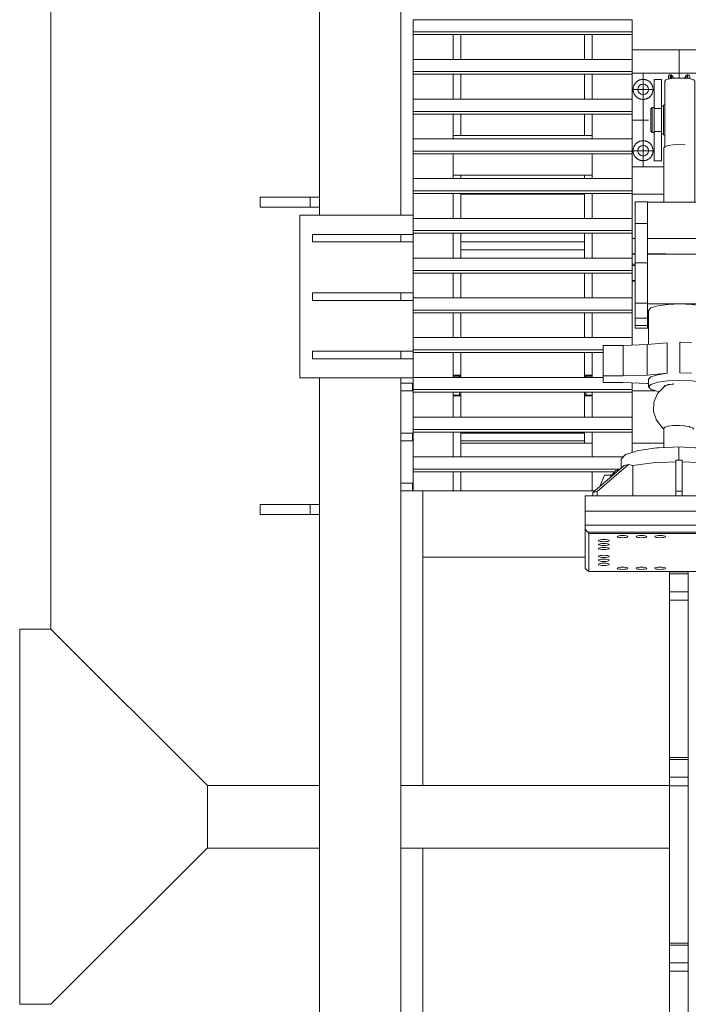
# Model space of a CAD drawing. Header units: millimetres. Extents: x 53056 to 116131, y -669674 to -625124.
# Tile 81 of 256: x 60411 to 61479, y -643320 to -641746. Entities that reach past the tile are written whole.
import ezdxf

# ---------------------------------------------------------------- set-up
doc = ezdxf.new("R2010")
doc.units = ezdxf.units.MM
doc.header["$MEASUREMENT"] = 0
for name, pattern in [('DGN Style 1', [536.199087, 0.892178, -535.306909]), ('DGN Style 2', [892.178182, 535.306909, -356.871273]), ('DGN Style 4', [1428.377269, 713.742545, -356.871273, 0.892178, -356.871273])]:
    doc.linetypes.add(name, pattern=pattern)
for name, color, linetype, lineweight in [('Side Cradle Stbd', 7, 'Continuous', 0), ('Side Cradle Tower', 7, 'Continuous', 0), ('Side Cradle Tower Rail Frame', 7, 'Continuous', 0)]:
    doc.layers.add(name, color=color, linetype=linetype, lineweight=lineweight)

# ---------------------------------------------------------------- blocks, each defined once
blk = doc.blocks.new('*U55')
at = {"layer": 'Side Cradle Stbd', "color": 7, "linetype": 'Continuous', "lineweight": 0}
for p, q in [((-24133.2, 4679.1), (-24133.2, 6043.7)), ((-24183.2, 4679.1), (-24133.2, 4679.1)), ((-24183.2, 4393.4), (-24183.2, 4679.1)), ((-24133.2, 4679.1), (-23883.2, 4429.1)), ((-23883.2, 4393.4), (-23883.2, 4429.1)), ((-23883.2, 4428.8), (-23704.1, 4428.8)), ((-23539.1, 4428.8), (-23144.5, 4428.8)), ((-24183.2, 4079.1), (-24183.2, 4393.4)), ((-23883.2, 4329.1), (-23883.2, 4393.4)), ((-24133.2, 4079.1), (-23883.2, 4329.1)), ((-23704.1, 4328.8), (-23883.5, 4328.8)), ((-23144.5, 4328.8), (-23539.1, 4328.8)), ((-24183.2, 4079.1), (-24133.2, 4079.1))]:
    blk.add_line(p, q, dxfattribs=at)
at = {"layer": 'Side Cradle Tower', "color": 7, "linetype": 'Continuous', "lineweight": 0}
for p, q in [((-23554.1, 5653.2), (-23204.5, 5653.2)), ((-23554.1, 5629.5), (-23554.1, 5633.7)), ((-23554.1, 5633.7), (-23204.5, 5633.7)), ((-23554.1, 5629.5), (-23554.1, 5589.7)), ((-23554.1, 5629.5), (-23204.5, 5629.5)), ((-23490.6, 5589.7), (-23490.6, 5629.5)), ((-23478, 5589.7), (-23478, 5629.5)), ((-23280.5, 5629.5), (-23280.5, 5589.7)), ((-23268, 5589.7), (-23268, 5629.5)), ((-23204.5, 5629.5), (-23204.5, 5633.7)), ((-23204.5, 5604.8), (-23204.5, 5629.5)), ((-23204.5, 5625.3), (-23204.5, 5625.3)), ((-23204.5, 5589.7), (-23204.5, 5604.8)), ((-23204.5, 5604.8), (-23054.5, 5604.8)), ((-23554.1, 5589.7), (-23204.5, 5589.7)), ((-23490.6, 5600.3), (-23490.6, 5600.3)), ((-23268, 5600.3), (-23268, 5600.3)), ((-23554.1, 5565.9), (-23554.1, 5570.2)), ((-23554.1, 5570.2), (-23204.5, 5570.2)), ((-23554.1, 5565.9), (-23554.1, 5526.2)), ((-23554.1, 5565.9), (-23204.5, 5565.9)), ((-23490.6, 5526.2), (-23490.6, 5565.9)), ((-23478, 5526.2), (-23478, 5565.9)), ((-23280.5, 5565.9), (-23280.5, 5526.2)), ((-23268, 5526.2), (-23268, 5565.9)), ((-23204.5, 5565.9), (-23204.5, 5570.2)), ((-23204.5, 5553.2), (-23204.5, 5565.9)), ((-23204.3, 5417.8), (-23204.3, 5567.8)), ((-23204.3, 5567.8), (-23054.6, 5567.8)), ((-23169.3, 5557.8), (-23157.3, 5557.8)), ((-23143.3, 5559.8), (-23143.3, 5565.3)), ((-23142.7, 5559.8), (-23142.7, 5565.3)), ((-23140.6, 5559.2), (-23140.6, 5564.1)), ((-23118, 5559.5), (-23118, 5564.1)), ((-23115.8, 5559.8), (-23115.8, 5565.3)), ((-23115.2, 5559.8), (-23115.2, 5565.3)), ((-23490.6, 5554.5), (-23490.6, 5554.5)), ((-23268, 5554.5), (-23268, 5554.5)), ((-23204.5, 5526.2), (-23204.5, 5553.2)), ((-23554.1, 5526.2), (-23204.5, 5526.2)), ((-23280.6, 5540.1), (-23280.5, 5540.1)), ((-23280.6, 5536.6), (-23280.6, 5540.1)), ((-23280.6, 5528.1), (-23280.6, 5536.6)), ((-23280.5, 5536.3), (-23280.6, 5536.6)), ((-23280.5, 5528.1), (-23280.6, 5528.1)), ((-23186.8, 5533.3), (-23190, 5534)), ((-23169.3, 5511.2), (-23157.3, 5511.2)), ((-23554.1, 5502.4), (-23554.1, 5506.6)), ((-23554.1, 5506.6), (-23204.5, 5506.6)), ((-23554.1, 5502.4), (-23554.1, 5462.6)), ((-23554.1, 5502.4), (-23204.5, 5502.4)), ((-23490.6, 5462.6), (-23490.6, 5502.4)), ((-23478, 5468.3), (-23478, 5502.4)), ((-23280.5, 5502.4), (-23280.5, 5468.3)), ((-23268, 5462.6), (-23268, 5502.4)), ((-23204.5, 5502.4), (-23204.5, 5506.6)), ((-23204.5, 5462.6), (-23204.5, 5502.4)), ((-23174.3, 5499.7), (-23174.3, 5505.5)), ((-23154.3, 5484.4), (-23154.3, 5492.8)), ((-23554.1, 5462.6), (-23204.5, 5462.6)), ((-23268, 5468.3), (-23490.6, 5468.3)), ((-23169.3, 5474.4), (-23169.3, 5477)), ((-23169.3, 5474.4), (-23157.3, 5474.4)), ((-23154.3, 5470.8), (-23154.3, 5470.8)), ((-23153.5, 5361.3), (-23153.5, 5448.5)), ((-23119.6, 5453.1), (-23119.6, 5453.1)), ((-23554.1, 5438.8), (-23554.1, 5443.1)), ((-23554.1, 5443.1), (-23204.5, 5443.1)), ((-23554.1, 5438.8), (-23554.1, 5399.1)), ((-23554.1, 5438.8), (-23204.5, 5438.8)), ((-23490.6, 5399.1), (-23490.6, 5438.8)), ((-23268, 5399.1), (-23268, 5438.8)), ((-23204.5, 5438.8), (-23204.5, 5443.1)), ((-23204.5, 5404.9), (-23204.5, 5438.8)), ((-23178.9, 5440.6), (-23178.3, 5443.8)), ((-23204.3, 5417.8), (-23204.5, 5417.8)), ((-23153.5, 5417.8), (-23204.3, 5417.8)), ((-23169.3, 5427.8), (-23157.3, 5427.8)), ((-23268, 5404.8), (-23490.6, 5404.8)), ((-23478, 5399.1), (-23478, 5404.8)), ((-23280.5, 5404.8), (-23280.5, 5399.1)), ((-23204.5, 5399.1), (-23204.5, 5404.9)), ((-23554.1, 5399.1), (-23204.5, 5399.1)), ((-23554.1, 5375.3), (-23554.1, 5379.5)), ((-23554.1, 5379.5), (-23204.5, 5379.5)), ((-23554.1, 5375.3), (-23554.1, 5335.5)), ((-23554.1, 5375.3), (-23204.5, 5375.3)), ((-23490.6, 5335.5), (-23490.6, 5375.3)), ((-23478, 5374.1), (-23478, 5375.3)), ((-23478, 5374.1), (-23280.5, 5374.1)), ((-23478, 5335.5), (-23478, 5374.1)), ((-23478, 5374.1), (-23478, 5374.1)), ((-23280.5, 5375.3), (-23280.5, 5374.1)), ((-23280.5, 5374.1), (-23280.5, 5335.5)), ((-23268, 5335.5), (-23268, 5375.3)), ((-23204.5, 5375.3), (-23204.5, 5379.5)), ((-23204.5, 5374.1), (-23204.5, 5375.3)), ((-23204.5, 5375.3), (-23204.5, 5335.5)), ((-23204.5, 5374.1), (-23153.5, 5374.1)), ((-23204.5, 5335.5), (-23204.5, 5374.1)), ((-23199.5, 5362.3), (-23179.5, 5362.3)), ((-23079.5, 5361.3), (-23179.5, 5361.3)), ((-23554.1, 5340.6), (-23735.3, 5340.6)), ((-23490.6, 5340.3), (-23490.6, 5340.3)), ((-23268, 5340.3), (-23268, 5340.3)), ((-23554.1, 5335.5), (-23204.5, 5335.5)), ((-23199.5, 5327.2), (-23179.5, 5327.2)), ((-23715.3, 5298), (-23715.3, 5310)), ((-23574.1, 5298), (-23574.1, 5310)), ((-23554.1, 5311.7), (-23554.1, 5316)), ((-23554.1, 5316), (-23204.5, 5316)), ((-23554.1, 5311.7), (-23554.1, 5272)), ((-23554.1, 5311.7), (-23204.5, 5311.7)), ((-23490.6, 5272), (-23490.6, 5311.7)), ((-23478, 5298), (-23478, 5311.7)), ((-23280.5, 5311.7), (-23280.5, 5298)), ((-23268, 5272), (-23268, 5311.7)), ((-23204.5, 5311.7), (-23204.5, 5316)), ((-23204.5, 5303.2), (-23204.5, 5311.7)), ((-23490.6, 5299.4), (-23490.6, 5299.4)), ((-23280.5, 5298), (-23478, 5298)), ((-23478, 5272), (-23478, 5298)), ((-23280.5, 5298), (-23280.5, 5272)), ((-23268, 5299.4), (-23268, 5299.4)), ((-23204.5, 5303.2), (-23199.5, 5303.2)), ((-23179.5, 5303.2), (-23079.5, 5303.2)), ((-23199.5, 5279), (-23204.5, 5279.1)), ((-23204.5, 5279.1), (-23199.5, 5279)), ((-23204.5, 5272), (-23204.5, 5278.2)), ((-23199.5, 5278.2), (-23204.5, 5278.2)), ((-23079.5, 5278.5), (-23179.5, 5279)), ((-23179.5, 5279), (-23150.2, 5278.8)), ((-23079.5, 5278.2), (-23179.5, 5278.2)), ((-23554.1, 5272), (-23204.5, 5272)), ((-23199.5, 5262.6), (-23204.5, 5262.6)), ((-23204.5, 5260.4), (-23199.5, 5260.4)), ((-23199.5, 5264.3), (-23179.5, 5264.3)), ((-23554.1, 5248.2), (-23554.1, 5252.4)), ((-23554.1, 5252.4), (-23204.5, 5252.4)), ((-23554.1, 5248.2), (-23554.1, 5208.4)), ((-23554.1, 5248.2), (-23204.5, 5248.2)), ((-23490.6, 5208.4), (-23490.6, 5248.2)), ((-23478, 5208.4), (-23478, 5248.2)), ((-23280.5, 5248.2), (-23280.5, 5208.4)), ((-23268, 5208.4), (-23268, 5248.2)), ((-23204.5, 5248.2), (-23204.5, 5252.4)), ((-23199.5, 5236.2), (-23204.5, 5236.3)), ((-23204.5, 5236.3), (-23199.5, 5236.2)), ((-23204.5, 5208.4), (-23204.5, 5235.4)), ((-23199.5, 5235.4), (-23204.5, 5235.4)), ((-23715.3, 5204.5), (-23715.3, 5216.5)), ((-23574.1, 5204.5), (-23574.1, 5216.5)), ((-23554.1, 5208.4), (-23204.5, 5208.4)), ((-23199.5, 5200.1), (-23179.5, 5200.1)), ((-23079.5, 5199.1), (-23128.1, 5199.1)), ((-23554.1, 5184.7), (-23554.1, 5188.9)), ((-23554.1, 5188.9), (-23204.5, 5188.9)), ((-23554.1, 5184.7), (-23554.1, 5144.9)), ((-23554.1, 5184.7), (-23204.5, 5184.7)), ((-23490.6, 5144.9), (-23490.6, 5184.7)), ((-23478, 5144.9), (-23478, 5184.7)), ((-23280.5, 5184.7), (-23280.5, 5144.9)), ((-23268, 5144.9), (-23268, 5184.7)), ((-23204.5, 5184.7), (-23204.5, 5188.9)), ((-23204.5, 5144.9), (-23204.5, 5184.7)), ((-23199.5, 5176.1), (-23179.5, 5176.1)), ((-23199.5, 5164.6), (-23179.5, 5164.6)), ((-23179.5, 5160.3), (-23199.5, 5160.3)), ((-23554.1, 5144.9), (-23204.5, 5144.9)), ((-23250.6, 5132.5), (-23250.6, 5083.6)), ((-23218.5, 5132.5), (-23250.6, 5132.5)), ((-23180.5, 5134), (-23218.5, 5132.5)), ((-23218.5, 5132.5), (-23218.5, 5083.6)), ((-23148.1, 5136.8), (-23180.5, 5134)), ((-23180.5, 5134), (-23180.5, 5085.1)), ((-23148.1, 5136.8), (-23148.1, 5136.8)), ((-23148.1, 5136.8), (-23148.1, 5087.9)), ((-23128.1, 5137.6), (-23109.1, 5136.9)), ((-23128.1, 5088.7), (-23128.1, 5137.6)), ((-23127.1, 5137.6), (-23128.1, 5137.6)), ((-23715.3, 5111.1), (-23715.3, 5123.1)), ((-23574.1, 5111.1), (-23574.1, 5123.1)), ((-23554.1, 5121.1), (-23554.1, 5125.3)), ((-23554.1, 5125.3), (-23250.6, 5125.3)), ((-23554.1, 5121.1), (-23554.1, 5081.3)), ((-23554.1, 5121.1), (-23250.6, 5121.1)), ((-23490.6, 5081.3), (-23490.6, 5121.1)), ((-23478, 5084.7), (-23478, 5121.1)), ((-23280.6, 5081.3), (-23280.6, 5121.1)), ((-23280.5, 5121.1), (-23280.5, 5084.7)), ((-23268, 5081.3), (-23268, 5121.1)), ((-23490.6, 5084.7), (-23478, 5084.7)), ((-23478, 5084), (-23478, 5084.7)), ((-23280.5, 5084.7), (-23268, 5084.7)), ((-23280.5, 5084.7), (-23280.5, 5084)), ((-23218.5, 5083.6), (-23180.5, 5085.1)), ((-23180.5, 5085.1), (-23148.1, 5087.9)), ((-23109.1, 5087.9), (-23128.1, 5088.7)), ((-23109, 5087.9), (-23128.1, 5088.7)), ((-23554.1, 5080.6), (-23735.3, 5080.6)), ((-23555.2, 5072.1), (-23555.2, 5060.1)), ((-23554.1, 5081.3), (-23250.6, 5081.3)), ((-23490.6, 5083.3), (-23480.2, 5083.4)), ((-23480.2, 5083.4), (-23480.2, 5081.3)), ((-23478.8, 5083.6), (-23478.7, 5083.6)), ((-23478, 5084), (-23478, 5081.3)), ((-23280.5, 5081.3), (-23280.5, 5084)), ((-23280.5, 5084), (-23280.5, 5083.9)), ((-23278.3, 5081.3), (-23278.3, 5083.4)), ((-23278.3, 5083.4), (-23268, 5083.3)), ((-23250.6, 5073.3), (-23250.6, 5083.6)), ((-23250.6, 5083.6), (-23218.5, 5083.6)), ((-23250.6, 5073.3), (-23218.5, 5073.3)), ((-23218.5, 5073.3), (-23180.5, 5071.7)), ((-23204.5, 5061.8), (-23204.5, 5072.7)), ((-23180.5, 5071.7), (-23178.1, 5071.5)), ((-23554.1, 5057.6), (-23554.1, 5061.8)), ((-23554.1, 5061.8), (-23204.5, 5061.8)), ((-23554.1, 5057.6), (-23554.1, 5017.8)), ((-23554.1, 5057.6), (-23204.5, 5057.6)), ((-23490.6, 5017.8), (-23490.6, 5057.6)), ((-23490.6, 5053.2), (-23480.2, 5053)), ((-23480.2, 5057.6), (-23480.2, 5053)), ((-23478, 5057.6), (-23478, 5052.5)), ((-23280.5, 5052.5), (-23280.5, 5057.6)), ((-23278.8, 5053), (-23278.3, 5053)), ((-23278.3, 5053), (-23278.3, 5057.6)), ((-23278.3, 5053), (-23268, 5053.2)), ((-23268, 5017.8), (-23268, 5057.6)), ((-23204.5, 5057.6), (-23204.5, 5061.8)), ((-23167.3, 5060.1), (-23204.5, 5060.1)), ((-23204.5, 5057.6), (-23204.5, 5051.8)), ((-23153.5, 5065.9), (-23153.5, 5066.3)), ((-23478, 5051.8), (-23490.6, 5051.8)), ((-23478, 5052.6), (-23478, 5052.5)), ((-23478, 5052.5), (-23478, 5051.8)), ((-23478, 5051.8), (-23478, 5017.8)), ((-23280.5, 5051.8), (-23280.5, 5052.5)), ((-23280.5, 5051.8), (-23280.5, 5017.8)), ((-23268, 5051.8), (-23280.5, 5051.8)), ((-23204.5, 5051.8), (-23204.5, 5017.8)), ((-23204.5, 5051.8), (-23204.5, 5051.8)), ((-23490.6, 5025.4), (-23490.6, 5025.4)), ((-23268, 5025.4), (-23268, 5025.4)), ((-23554.1, 5017.8), (-23204.5, 5017.8)), ((-23555.2, 4992.1), (-23555.2, 4980.1)), ((-23554.1, 4994), (-23554.1, 4998.3)), ((-23554.1, 4998.3), (-23204.5, 4998.3)), ((-23554.1, 4994), (-23554.1, 4954.3)), ((-23554.1, 4994), (-23204.5, 4994)), ((-23490.6, 4954.3), (-23490.6, 4994)), ((-23478, 4994), (-23478, 4992.1)), ((-23478, 4992.1), (-23280.6, 4992.1)), ((-23478, 4980.1), (-23478, 4992.1)), ((-23280.6, 4992.1), (-23280.6, 4980.1)), ((-23280.5, 4992.1), (-23280.6, 4992.1)), ((-23280.5, 4994), (-23280.5, 4976.2)), ((-23268, 4954.3), (-23268, 4994)), ((-23204.5, 4994), (-23204.5, 4998.3)), ((-23204.5, 4994), (-23204.5, 4976.2)), ((-23153.5, 4969.1), (-23153.5, 5000)), ((-23280.6, 4980.1), (-23478, 4980.1)), ((-23478, 4980.1), (-23478, 4954.3)), ((-23280.5, 4976.2), (-23478, 4976.2)), ((-23280.6, 4980.1), (-23280.5, 4980.1)), ((-23268, 4976.2), (-23280.5, 4976.2)), ((-23280.5, 4976.2), (-23280.5, 4976.2)), ((-23280.5, 4976.2), (-23280.5, 4976.2)), ((-23204.5, 4976.2), (-23204.5, 4976.2)), ((-23153.5, 4976.2), (-23204.5, 4976.2)), ((-23129.5, 4948.8), (-23129.5, 4970.1)), ((-23129.5, 4970.1), (-23129.5, 4948.8)), ((-23554.1, 4954.3), (-23218.6, 4954.3)), ((-23134.6, 4948.8), (-23124.6, 4948.8)), ((-23554.1, 4930.5), (-23554.1, 4934.7)), ((-23554.1, 4934.7), (-23224.1, 4934.7)), ((-23554.1, 4930.5), (-23554.1, 4900.1)), ((-23554.1, 4930.5), (-23232.1, 4930.5)), ((-23490.6, 4900.1), (-23490.6, 4930.5)), ((-23478, 4930.5), (-23478, 4900.1)), ((-23268, 4900.1), (-23268, 4930.5)), ((-23217.2, 4940.7), (-23210.2, 4942.2)), ((-23555.2, 4912.1), (-23555.2, 4900.1)), ((-23255.2, 4907.8), (-23248.5, 4924.8)), ((-23248.5, 4924.8), (-23248.5, 4924.8)), ((-23238.5, 4923.7), (-23238.5, 4922.3)), ((-23478, 4900.1), (-23264, 4900.1)), ((-23268, 4904.7), (-23268, 4904.7)), ((-23267.1, 4897.5), (-23260, 4898.9)), ((-23134.6, 4899.5), (-23124.6, 4899.5)), ((-23279.5, 4891.8), (-23279.5, 4867.4)), ((-23279.5, 4844.9), (-23279.5, 4867.4)), ((-22979.5, 4844.9), (-23279.5, 4844.9)), ((-23279.5, 4838.5), (-23279.5, 4844.9)), ((-23279.5, 4838.5), (-23279.5, 4775.7)), ((-23275.3, 4834), (-23279.5, 4838.5)), ((-22983.8, 4834), (-23275.3, 4834)), ((-23275.3, 4834), (-23273.5, 4831.9)), ((-23234.5, 4831.9), (-23273.5, 4831.9)), ((-23243.5, 4821.8), (-23241.7, 4821.2)), ((-23225.5, 4828.1), (-23222.8, 4828.5)), ((-23195.5, 4828.1), (-23192.8, 4828.5)), ((-23165.5, 4828.1), (-23162.8, 4828.5)), ((-23246.3, 4815.8), (-23249.5, 4816)), ((-23243.5, 4809.1), (-23241.7, 4808.5)), ((-23258, 4795.2), (-23257.4, 4795.9)), ((-23243.5, 4790.1), (-23241.7, 4789.5)), ((-23273.5, 4771.1), (-23279.5, 4775.7)), ((-23273.5, 4772.8), (-23273.5, 4771.1)), ((-23273.5, 4771.1), (-23234.5, 4771.1)), ((-23252.8, 4780.9), (-23255.5, 4781.3)), ((-23227.4, 4775.5), (-23228, 4776.2)), ((-23183.5, 4774.9), (-23186.3, 4774.6)), ((-23167.4, 4776.9), (-23165.5, 4777.5))]:
    blk.add_line(p, q, dxfattribs=at)
at = {"layer": 'Side Cradle Tower', "color": 7, "linetype": 'DGN Style 4', "lineweight": 0}
for p, q in [((-23129.3, 5604.8), (-23129.3, 5560)), ((-23186.8, 5567.8), (-23186.8, 5417.8)), ((-23169.3, 5541.8), (-23204.3, 5541.8)), ((-23204.5, 5492.8), (-23178.3, 5492.8)), ((-23169.3, 5443.8), (-23204.3, 5443.8))]:
    blk.add_line(p, q, dxfattribs=at)
at = {"layer": 'Side Cradle Tower', "color": 7, "linetype": 'DGN Style 2', "lineweight": 0}
for p, q in [((-23152.1, 5450), (-23152.1, 5554.9)), ((-23137.7, 5071), (-23137.7, 5071)), ((-23128.1, 5071.4), (-23128.1, 5071.4)), ((-23118.5, 5071), (-23118.5, 5071)), ((-23151.7, 5067.7), (-23151.7, 5067.7))]:
    blk.add_line(p, q, dxfattribs=at)
at = {"layer": 'Side Cradle Tower', "color": 7, "linetype": 'Continuous', "lineweight": 0, "flags": 128}
for points in [[(-23554.1, 5633.7), (-23554.1, 5653.2), (-23554.1, 5653.2)], [(-23204.5, 5633.7), (-23204.5, 5653.2), (-23204.5, 5653.2)], [(-23204.5, 5629.5), (-23204.5, 5611.8), (-23204.5, 5589.7)], [(-23554.1, 5570.2), (-23554.1, 5589.7), (-23554.1, 5589.7)], [(-23204.5, 5570.2), (-23204.5, 5589.7), (-23204.5, 5589.7)], [(-23204.5, 5565.9), (-23204.5, 5546.8), (-23204.5, 5526.2), (-23204.5, 5526.2)], [(-23169.3, 5508.6), (-23169.3, 5511.2), (-23169.3, 5557.8), (-23169.3, 5557.8)], [(-23157.3, 5514.8), (-23157.3, 5557.8), (-23157.3, 5557.8)], [(-23137.9, 5559.5), (-23140.6, 5564.1), (-23141.1, 5564.7), (-23141.9, 5565.2), (-23142.7, 5565.3), (-23143.3, 5565.3), (-23144.4, 5565.1), (-23145.4, 5564.4), (-23146, 5563.5), (-23146.3, 5562.3), (-23146.3, 5558.1)], [(-23143.3, 5558.8), (-23143.3, 5559.8), (-23143.3, 5559.8)], [(-23142.7, 5558.9), (-23142.7, 5559.8), (-23142.7, 5559.8)], [(-23112.2, 5558.7), (-23112.2, 5562.3), (-23112.5, 5563.5), (-23113.1, 5564.4), (-23114.1, 5565.1), (-23115.2, 5565.3), (-23115.8, 5565.3), (-23116.6, 5565.2), (-23117.4, 5564.7), (-23118, 5564.1), (-23120.6, 5559.7)], [(-23115.8, 5559.2), (-23115.8, 5559.8), (-23115.8, 5559.8)], [(-23115.2, 5559.1), (-23115.2, 5559.8), (-23115.2, 5559.8)], [(-23186.8, 5533.3), (-23183.5, 5534), (-23180.7, 5535.8), (-23178.9, 5538.6), (-23178.3, 5541.8), (-23178.9, 5545.1), (-23180.7, 5547.8), (-23183.5, 5549.7), (-23186.8, 5550.3), (-23190, 5549.7), (-23192.8, 5547.8), (-23194.6, 5545.1), (-23195.3, 5541.8), (-23194.6, 5538.6), (-23192.8, 5535.8), (-23190, 5534)], [(-23554.1, 5506.6), (-23554.1, 5526.2), (-23554.1, 5526.2)], [(-23204.5, 5506.6), (-23204.5, 5526.2), (-23204.5, 5526.2)], [(-23174.3, 5505.5), (-23174.3, 5509.4), (-23174.3, 5510.8), (-23172.3, 5512.8), (-23169.3, 5512.8)], [(-23172.3, 5512.8), (-23172.3, 5511.3), (-23172.3, 5507), (-23172.3, 5500.5), (-23172.3, 5492.8), (-23172.3, 5485.2), (-23172.3, 5478.7), (-23172.3, 5474.3), (-23172.3, 5472.8)], [(-23154.3, 5501.2), (-23154.3, 5492.8), (-23154.3, 5484.4), (-23154.3, 5477.3), (-23154.3, 5472.5), (-23154.3, 5470.8), (-23157.3, 5470.8), (-23157.3, 5472.5), (-23157.3, 5477.3), (-23157.3, 5484.4), (-23157.3, 5492.8), (-23157.3, 5501.2), (-23157.3, 5508.4), (-23157.3, 5513.1), (-23157.3, 5514.8), (-23154.3, 5514.8), (-23154.3, 5513.1), (-23154.3, 5508.4), (-23154.3, 5501.2)], [(-23154.3, 5492.8), (-23154.3, 5501.2), (-23154.3, 5508.4), (-23154.3, 5513.1), (-23154.3, 5514.8), (-23154, 5516), (-23153.4, 5516.9), (-23152.4, 5517.6), (-23152.1, 5517.6)], [(-23204.5, 5502.4), (-23204.5, 5483.4), (-23204.5, 5462.6)], [(-23169.3, 5472.8), (-23172.3, 5472.8), (-23174.3, 5474.8), (-23174.3, 5476.2), (-23174.3, 5480.1), (-23174.3, 5485.9), (-23174.3, 5492.8), (-23174.3, 5499.7)], [(-23169.3, 5508.7), (-23169.3, 5507), (-23169.3, 5506.9)], [(-23169.3, 5502.5), (-23169.3, 5506.9), (-23169.3, 5506.9)], [(-23169.3, 5502.6), (-23169.3, 5500.5), (-23169.3, 5500.4)], [(-23169.3, 5492.8), (-23169.3, 5500.4), (-23169.3, 5500.4)], [(-23169.3, 5485.2), (-23169.3, 5485.2), (-23169.3, 5492.8), (-23169.3, 5492.8)], [(-23169.3, 5485.2), (-23169.3, 5485.2), (-23169.3, 5483)], [(-23169.3, 5478.7), (-23169.3, 5478.7), (-23169.3, 5483)], [(-23169.3, 5478.7), (-23169.3, 5478.7), (-23169.3, 5477)], [(-23154.3, 5477.3), (-23154.3, 5484.4), (-23154.3, 5484.4)], [(-23554.1, 5443.1), (-23554.1, 5462.6), (-23554.1, 5462.6)], [(-23204.5, 5443.1), (-23204.5, 5462.6), (-23204.5, 5462.6)], [(-23169.3, 5427.8), (-23169.3, 5427.8), (-23169.3, 5474.4)], [(-23157.3, 5427.8), (-23157.3, 5427.8), (-23157.3, 5470.8)], [(-23154.3, 5472.5), (-23154.3, 5477.3), (-23154.3, 5477.3)], [(-23152.1, 5468), (-23152.4, 5468), (-23153.4, 5468.7), (-23154, 5469.7), (-23154.3, 5470.8), (-23154.3, 5472.5), (-23154.3, 5472.5)], [(-23178.9, 5440.6), (-23180.7, 5437.8), (-23183.5, 5436), (-23186.8, 5435.3), (-23190, 5436), (-23192.8, 5437.8), (-23194.6, 5440.6), (-23195.3, 5443.8), (-23194.6, 5447.1), (-23192.8, 5449.8), (-23190, 5451.7), (-23186.8, 5452.3), (-23183.5, 5451.7), (-23180.7, 5449.8), (-23178.9, 5447.1), (-23178.3, 5443.8)], [(-23153.5, 5448.5), (-23151.7, 5450.4), (-23146.5, 5452.1), (-23138.7, 5453.2), (-23129.5, 5453.6), (-23120.3, 5453.2), (-23119.6, 5453.1)], [(-23204.5, 5438.8), (-23204.5, 5418.4), (-23204.5, 5399.1)], [(-23554.1, 5379.5), (-23554.1, 5399.1), (-23554.1, 5399.1)], [(-23204.5, 5379.5), (-23204.5, 5399.1), (-23204.5, 5399.1)], [(-23199.5, 5264.3), (-23199.5, 5277.1), (-23199.5, 5291.7), (-23199.5, 5306.3), (-23199.5, 5318.7), (-23199.5, 5327.2), (-23199.5, 5362.3), (-23199.5, 5362.3)], [(-23179.5, 5264.3), (-23179.5, 5277.1), (-23179.5, 5291.7), (-23179.5, 5306.3), (-23179.5, 5318.7), (-23179.5, 5327.2), (-23179.5, 5362.3), (-23179.5, 5362.3)], [(-23735.3, 5340.6), (-23735.3, 5340.6), (-23735.3, 5080.6), (-23735.3, 5080.6)], [(-23554.1, 5316), (-23554.1, 5335.5), (-23554.1, 5335.5)], [(-23204.5, 5316), (-23204.5, 5335.5), (-23204.5, 5335.5)], [(-23554.1, 5310), (-23574.1, 5310), (-23715.3, 5310), (-23715.3, 5310)], [(-23204.5, 5311.7), (-23204.5, 5290), (-23204.5, 5272)], [(-23554.1, 5298), (-23574.1, 5298), (-23715.3, 5298), (-23715.3, 5298)], [(-23554.1, 5252.4), (-23554.1, 5272), (-23554.1, 5272)], [(-23204.5, 5252.4), (-23204.5, 5272), (-23204.5, 5272)], [(-23199.5, 5160.3), (-23199.5, 5164.6), (-23199.5, 5176.1), (-23199.5, 5200.1), (-23199.5, 5264.3)], [(-23179.5, 5160.3), (-23179.5, 5164.6), (-23179.5, 5176.1), (-23179.5, 5200.1), (-23179.5, 5264.3)], [(-23204.5, 5248.2), (-23204.5, 5247.2), (-23204.5, 5226.5), (-23204.5, 5208.4)], [(-23554.1, 5216.5), (-23574.1, 5216.5), (-23715.3, 5216.5), (-23715.3, 5216.5)], [(-23554.1, 5204.5), (-23574.1, 5204.5), (-23715.3, 5204.5), (-23715.3, 5204.5)], [(-23554.1, 5188.9), (-23554.1, 5208.4), (-23554.1, 5208.4)], [(-23204.5, 5188.9), (-23204.5, 5208.4), (-23204.5, 5208.4)], [(-23128.1, 5199.1), (-23179.5, 5199.1), (-23179.5, 5178), (-23178.1, 5178)], [(-23178.1, 5134.2), (-23178.1, 5188.5), (-23174.3, 5192.5), (-23163.5, 5195.8), (-23147.2, 5198), (-23128.1, 5198.8), (-23109, 5198), (-23092.8, 5195.8), (-23081.9, 5192.5), (-23078.1, 5188.5), (-23078.1, 5134.3)], [(-23204.5, 5184.7), (-23204.5, 5183.7), (-23204.5, 5144.9)], [(-23554.1, 5125.3), (-23554.1, 5144.9), (-23554.1, 5144.9)], [(-23204.5, 5133.1), (-23204.5, 5144.9), (-23204.5, 5144.9)], [(-23554.1, 5123.1), (-23574.1, 5123.1), (-23715.3, 5123.1), (-23715.3, 5123.1)], [(-23554.1, 5111.1), (-23574.1, 5111.1), (-23715.3, 5111.1), (-23715.3, 5111.1)], [(-23148.1, 5087.9), (-23163.5, 5085.7), (-23174.3, 5082.4), (-23178.1, 5078.4)], [(-23574.1, 5072.1), (-23555.2, 5072.1), (-23554.1, 5072.1)], [(-23554.1, 5061.8), (-23554.1, 5081.3), (-23554.1, 5081.3)], [(-23480.2, 5083.4), (-23480, 5083.5), (-23479.6, 5083.5), (-23479.4, 5083.5), (-23479.1, 5083.5), (-23478.8, 5083.6)], [(-23478.7, 5083.6), (-23478.4, 5083.7), (-23478.2, 5083.8), (-23478.2, 5083.8), (-23478.1, 5083.9), (-23478, 5084)], [(-23280.5, 5083.9), (-23280.4, 5083.8), (-23280.3, 5083.8), (-23280.1, 5083.7), (-23279.9, 5083.6), (-23279.8, 5083.6), (-23279.4, 5083.5), (-23279.2, 5083.5), (-23279, 5083.5), (-23278.5, 5083.5), (-23278.3, 5083.4)], [(-23178.1, 5078.4), (-23178.1, 5078.4), (-23178.1, 5066.2), (-23174.3, 5062.3), (-23163.5, 5058.9), (-23160.7, 5058.5)], [(-23178.1, 5066.2), (-23174.3, 5070.1), (-23163.5, 5073.5), (-23147.2, 5075.7), (-23128.1, 5076.5), (-23109, 5075.7), (-23092.8, 5073.5), (-23081.9, 5070.1), (-23078.1, 5066.2)], [(-23138.2, 5070.9), (-23138.7, 5070.9), (-23140.4, 5070.7), (-23145.2, 5070), (-23146, 5069.9), (-23146.5, 5069.8), (-23147.6, 5069.5), (-23151.1, 5068.4), (-23151.7, 5068.2), (-23151.7, 5068.2), (-23152.1, 5067.8), (-23153.4, 5066.4)], [(-23574.1, 5060.1), (-23555.2, 5060.1), (-23554.1, 5060.1)], [(-23480.2, 5053), (-23479.7, 5053), (-23479.4, 5053), (-23479.3, 5053), (-23478.9, 5052.9), (-23478.7, 5052.9), (-23478.6, 5052.8), (-23478.3, 5052.8), (-23478.2, 5052.7), (-23478.1, 5052.7), (-23478, 5052.6)], [(-23280.5, 5052.5), (-23280.5, 5052.6), (-23280.4, 5052.7), (-23280.4, 5052.7), (-23280.3, 5052.8), (-23280, 5052.8), (-23279.9, 5052.9), (-23279.6, 5052.9), (-23279.2, 5053), (-23279.2, 5053), (-23278.8, 5053)], [(-23204.5, 5057.6), (-23204.5, 5055.3), (-23204.5, 5033.1), (-23204.5, 5017.8)], [(-23153.4, 5066.4), (-23153.5, 5066.3), (-23153.5, 5066.3)], [(-23554.1, 4998.3), (-23554.1, 5017.8), (-23554.1, 5017.8)], [(-23204.5, 4998.3), (-23204.5, 5017.8), (-23204.5, 5017.8)], [(-23574.1, 4992.1), (-23555.2, 4992.1), (-23554.1, 4992.1)], [(-23204.5, 4994), (-23204.5, 4990.3), (-23204.5, 4961.3)], [(-23574.1, 4980.1), (-23555.2, 4980.1), (-23554.1, 4980.1)], [(-23222, 4936.6), (-23222, 4950.6), (-23215.5, 4957.5), (-23215, 4958.1), (-23200.7, 4962.6), (-23194.9, 4964.4), (-23186.6, 4965.6), (-23186.3, 4965.6), (-23186, 4965.6), (-23169, 4968), (-23164.9, 4968.6), (-23162.3, 4968.7), (-23138.6, 4969.7), (-23129.5, 4970.1)], [(-23129.5, 4970.1), (-23103.4, 4969), (-23096.7, 4968.7), (-23094.1, 4968.6), (-23090, 4968), (-23073, 4965.6), (-23072.7, 4965.6), (-23064.1, 4964.4), (-23058.4, 4962.6), (-23055.4, 4961.6), (-23044.1, 4958.1), (-23043.5, 4957.5), (-23037, 4950.6), (-23037, 4950.6), (-23037, 4936.5)], [(-23554.1, 4934.7), (-23554.1, 4954.3), (-23554.1, 4954.3)], [(-23134.6, 4946.5), (-23171.2, 4944.9), (-23203.1, 4940.5)], [(-23134.6, 4891.8), (-23134.6, 4899.5), (-23134.6, 4948.8)], [(-23124.6, 4891.8), (-23124.6, 4899.5), (-23124.6, 4948.8)], [(-23056, 4940.5), (-23087.8, 4944.9), (-23124.6, 4946.5)], [(-23267.1, 4891.8), (-23267.1, 4897.5), (-23217.2, 4940.7)], [(-23260, 4891.8), (-23260, 4898.9), (-23210.2, 4942.2)], [(-23224.7, 4934.3), (-23230.2, 4932.5), (-23238.5, 4923.7), (-23238.5, 4923.7)], [(-23210.2, 4942.2), (-23203.1, 4940.7), (-23203.1, 4891.8)], [(-23574.1, 4912.1), (-23555.2, 4912.1), (-23554.1, 4912.1)], [(-23248.5, 4924.8), (-23238.5, 4924.8), (-23238.5, 4922.2)], [(-23574.1, 4900.1), (-23555.2, 4900.1), (-23554.1, 4900.1)], [(-23554.1, 4900.1), (-23554.1, 4900.1), (-23478, 4900.1), (-23478, 4900.1)], [(-22992.5, 4891.8), (-23024.5, 4891.8), (-23049.8, 4891.8), (-23060.8, 4891.8), (-23070.3, 4891.8), (-23113.8, 4891.8), (-23145.3, 4891.8), (-23174.5, 4891.8), (-23188.7, 4891.8), (-23209.2, 4891.8), (-23234.5, 4891.8), (-23279.5, 4891.8)], [(-22979.5, 4867.4), (-23279.5, 4867.4), (-23279.5, 4867.4)], [(-23273.5, 4831.9), (-23273.5, 4823.7), (-23273.5, 4817.3), (-23273.5, 4811), (-23273.5, 4801.5), (-23273.5, 4785.7), (-23273.5, 4779.4), (-23273.5, 4772.8)], [(-23258, 4820.5), (-23258, 4820.5), (-23257.4, 4821.2), (-23255.5, 4821.8), (-23252.8, 4822.2), (-23249.5, 4822.3), (-23246.3, 4822.2), (-23243.5, 4821.8)], [(-23241, 4820.5), (-23241.7, 4819.8), (-23243.5, 4819.2), (-23246.3, 4818.8), (-23249.5, 4818.7), (-23252.8, 4818.8), (-23255.5, 4819.2), (-23257.4, 4819.8), (-23258, 4820.5)], [(-23241.7, 4821.2), (-23241, 4820.5), (-23241, 4820.5)], [(-22985.5, 4772.8), (-22985.5, 4779.4), (-22985.5, 4785.7), (-22985.5, 4801.5), (-22985.5, 4811), (-22985.5, 4817.3), (-22985.5, 4823.7), (-22985.5, 4831.9), (-22993.3, 4831.9), (-23024.5, 4831.9), (-23054.5, 4831.9), (-23129.5, 4831.9), (-23174.5, 4831.9), (-23204.5, 4831.9), (-23234.5, 4831.9)], [(-23228, 4826.8), (-23228, 4826.8), (-23227.4, 4827.5), (-23225.5, 4828.1)], [(-23211, 4826.8), (-23211.7, 4826.1), (-23213.5, 4825.6), (-23216.3, 4825.2), (-23219.5, 4825), (-23222.8, 4825.2), (-23225.5, 4825.6), (-23227.4, 4826.1), (-23228, 4826.8)], [(-23222.8, 4828.5), (-23219.5, 4828.6), (-23216.3, 4828.5), (-23213.5, 4828.1), (-23211.7, 4827.5), (-23211, 4826.8), (-23211, 4826.8)], [(-23198, 4826.8), (-23198, 4826.8), (-23197.4, 4827.5), (-23195.5, 4828.1)], [(-23181, 4826.8), (-23181.7, 4826.1), (-23183.5, 4825.6), (-23186.3, 4825.2), (-23189.5, 4825), (-23192.8, 4825.2), (-23195.5, 4825.6), (-23197.4, 4826.1), (-23198, 4826.8)], [(-23192.8, 4828.5), (-23189.5, 4828.6), (-23186.3, 4828.5), (-23183.5, 4828.1), (-23181.7, 4827.5), (-23181, 4826.8), (-23181, 4826.8)], [(-23168, 4826.8), (-23168, 4826.8), (-23167.4, 4827.5), (-23165.5, 4828.1)], [(-23151, 4826.8), (-23151.7, 4826.1), (-23153.5, 4825.6), (-23156.3, 4825.2), (-23159.5, 4825), (-23162.8, 4825.2), (-23165.5, 4825.6), (-23167.4, 4826.1), (-23168, 4826.8)], [(-23162.8, 4828.5), (-23159.5, 4828.6), (-23156.3, 4828.5), (-23153.5, 4828.1), (-23151.7, 4827.5), (-23151, 4826.8), (-23151, 4826.8)], [(-23258, 4814.2), (-23258, 4814.2), (-23257.4, 4814.9), (-23255.5, 4815.4), (-23252.8, 4815.8), (-23249.5, 4816)], [(-23258, 4814.2), (-23257.4, 4813.5), (-23255.5, 4812.9), (-23252.8, 4812.5), (-23249.5, 4812.4), (-23246.3, 4812.5), (-23243.5, 4812.9), (-23241.7, 4813.5), (-23241, 4814.2)], [(-23258, 4807.8), (-23258, 4807.8), (-23257.4, 4808.5), (-23255.5, 4809.1), (-23252.8, 4809.5), (-23249.5, 4809.6), (-23246.3, 4809.5), (-23243.5, 4809.1)], [(-23241, 4807.8), (-23241.7, 4807.2), (-23243.5, 4806.6), (-23246.3, 4806.2), (-23249.5, 4806.1), (-23252.8, 4806.2), (-23255.5, 4806.6), (-23257.4, 4807.2), (-23258, 4807.8)], [(-23246.3, 4815.8), (-23243.5, 4815.4), (-23241.7, 4814.9), (-23241, 4814.2), (-23241, 4814.2)], [(-23241.7, 4808.5), (-23241, 4807.8), (-23241, 4807.8)], [(-23241, 4795.2), (-23241.7, 4794.5), (-23243.5, 4793.9), (-23246.3, 4793.5), (-23249.5, 4793.4), (-23252.8, 4793.5), (-23255.5, 4793.9), (-23257.4, 4794.5), (-23258, 4795.2)], [(-23258, 4788.9), (-23258, 4788.9), (-23257.4, 4789.5), (-23255.5, 4790.1), (-23252.8, 4790.5), (-23249.5, 4790.7), (-23246.3, 4790.5), (-23243.5, 4790.1)], [(-23241, 4788.9), (-23241.7, 4788.2), (-23243.5, 4787.6), (-23246.3, 4787.2), (-23249.5, 4787.1), (-23252.8, 4787.2), (-23255.5, 4787.6), (-23257.4, 4788.2), (-23258, 4788.9)], [(-23257.4, 4795.9), (-23255.5, 4796.5), (-23252.8, 4796.8), (-23249.5, 4797), (-23246.3, 4796.8), (-23243.5, 4796.5), (-23241.7, 4795.9), (-23241, 4795.2), (-23241, 4795.2)], [(-23241.7, 4789.5), (-23241, 4788.9), (-23241, 4788.9)], [(-23258, 4782.5), (-23258, 4782.5), (-23257.4, 4783.2), (-23255.5, 4783.8), (-23252.8, 4784.2), (-23249.5, 4784.3), (-23246.3, 4784.2), (-23243.5, 4783.8), (-23241.7, 4783.2), (-23241, 4782.5), (-23241, 4782.5)], [(-23255.5, 4781.3), (-23257.4, 4781.8), (-23258, 4782.5)], [(-23241, 4782.5), (-23241.7, 4781.8), (-23243.5, 4781.3), (-23246.3, 4780.9), (-23249.5, 4780.7), (-23252.8, 4780.9)], [(-23234.5, 4771.1), (-23204.5, 4771.1), (-23174.5, 4771.1), (-23129.5, 4771.1), (-23054.5, 4771.1), (-23024.5, 4771.1), (-22993.3, 4771.1), (-22985.5, 4771.1)], [(-23228, 4776.2), (-23228, 4776.2), (-23227.4, 4776.9), (-23225.5, 4777.5), (-23222.8, 4777.9), (-23219.5, 4778), (-23216.3, 4777.9), (-23213.5, 4777.5), (-23211.7, 4776.9), (-23211, 4776.2), (-23211, 4776.2)], [(-23211, 4776.2), (-23211.7, 4775.5), (-23213.5, 4774.9), (-23216.3, 4774.6), (-23219.5, 4774.4), (-23222.8, 4774.6), (-23225.5, 4774.9), (-23227.4, 4775.5)], [(-23198, 4776.2), (-23198, 4776.2), (-23197.4, 4776.9), (-23195.5, 4777.5), (-23192.8, 4777.9), (-23189.5, 4778), (-23186.3, 4777.9), (-23183.5, 4777.5), (-23181.7, 4776.9), (-23181, 4776.2), (-23181, 4776.2)], [(-23186.3, 4774.6), (-23189.5, 4774.4), (-23192.8, 4774.6), (-23195.5, 4774.9), (-23197.4, 4775.5), (-23198, 4776.2)], [(-23181, 4776.2), (-23181.7, 4775.5), (-23183.5, 4774.9)], [(-23168, 4776.2), (-23168, 4776.2), (-23167.4, 4776.9)], [(-23151, 4776.2), (-23151.7, 4775.5), (-23153.5, 4774.9), (-23156.3, 4774.6), (-23159.5, 4774.4), (-23162.8, 4774.6), (-23165.5, 4774.9), (-23167.4, 4775.5), (-23168, 4776.2)], [(-23165.5, 4777.5), (-23162.8, 4777.9), (-23159.5, 4778), (-23156.3, 4777.9), (-23153.5, 4777.5), (-23151.7, 4776.9), (-23151, 4776.2), (-23151, 4776.2)]]:
    blk.add_lwpolyline(points, dxfattribs=at)
at = {"layer": 'Side Cradle Tower', "color": 7, "linetype": 'DGN Style 2', "lineweight": 0, "flags": 128}
for points in [[(-23152.1, 5554.9), (-23150.3, 5556.9), (-23145.1, 5558.5), (-23137.3, 5559.6), (-23128.1, 5560), (-23118.9, 5559.6), (-23111.1, 5558.5), (-23105.9, 5556.9), (-23104.1, 5554.9), (-23104.1, 5361.3)], [(-23151.7, 5067.7), (-23151.7, 5067.7), (-23147.6, 5069), (-23146.6, 5069.3)], [(-23146.6, 5069.3), (-23146.5, 5069.4), (-23146, 5069.6)], [(-23146, 5069.6), (-23140.4, 5070.4), (-23138.7, 5070.7), (-23138.2, 5070.9)], [(-23153.5, 4998.8), (-23154, 4999), (-23156.1, 5001.3), (-23165.6, 5012.9), (-23170.2, 5027), (-23169.6, 5041.8), (-23163.6, 5055.5), (-23160.9, 5058.3), (-23151.7, 5067.7)], [(-23105.5, 4998.4), (-23105.5, 4998.4), (-23105.7, 4998.6), (-23105.8, 4998.7), (-23107.1, 5000.1), (-23107.3, 5000.6), (-23107.8, 5000.7), (-23107.9, 5000.8), (-23111.7, 5002), (-23112.5, 5002.6), (-23112.9, 5002.6), (-23113.2, 5002.7), (-23119, 5003.5), (-23120.3, 5004), (-23120.4, 5004), (-23121.1, 5004.1), (-23128.1, 5004.3), (-23129.5, 5004.7), (-23129.5, 5004.7), (-23130.3, 5004.7), (-23137.7, 5004.4), (-23138.7, 5004.6), (-23138.8, 5004.6), (-23139.3, 5004.5), (-23146, 5003.5), (-23146.5, 5003.6), (-23146.8, 5003.5), (-23146.9, 5003.5), (-23151.7, 5002), (-23151.7, 5001.9), (-23151.8, 5001.8), (-23151.9, 5001.7), (-23153.5, 5000), (-23153.5, 5000)]]:
    blk.add_lwpolyline(points, dxfattribs=at)
at = {"layer": 'Side Cradle Tower', "color": 7, "linetype": 'DGN Style 4', "lineweight": 0, "extrusion": (0, 0, -1)}
for centre in [(23186.8, 5541.8), (23186.8, 5443.8)]:
    blk.add_arc(centre, 16, 0, 360, dxfattribs=at)
at = {"layer": 'Side Cradle Tower Rail Frame', "color": 7, "linetype": 'Continuous', "lineweight": 0}
for p, q in [((-23704.1, 5878.3), (-23704.1, 5340.6)), ((-23574.1, 5340.6), (-23574.1, 5878.3)), ((-23719.1, 5369.3), (-23799.1, 5369.3)), ((-23799.1, 5353.3), (-23799.1, 5369.3)), ((-23704.1, 5369.3), (-23719.1, 5369.3)), ((-23719.1, 5353.3), (-23719.1, 5369.3)), ((-23799.1, 5353.3), (-23719.1, 5353.3)), ((-23719.1, 5353.3), (-23704.1, 5353.3)), ((-23478, 5285.2), (-23280.5, 5285.2)), ((-23704.1, 5080.6), (-23704.1, 4393.4)), ((-23574.1, 4393.4), (-23574.1, 5080.6)), ((-23539.1, 4428.8), (-23539.1, 4900.1)), ((-23719.1, 4878), (-23799.1, 4878)), ((-23799.1, 4862), (-23799.1, 4878)), ((-23704.1, 4878), (-23719.1, 4878)), ((-23719.1, 4862), (-23719.1, 4878)), ((-23799.1, 4862), (-23719.1, 4862)), ((-23719.1, 4862), (-23704.1, 4862)), ((-23539.1, 4794), (-23279.5, 4794)), ((-23144.5, 4771.1), (-23144.5, 4770.5)), ((-23114.5, 4770.5), (-23144.5, 4770.5)), ((-23144.5, 4770.5), (-23144.5, 4767.1)), ((-23114.5, 4770.5), (-23114.5, 4771.1)), ((-23114.5, 4767.1), (-23114.5, 4770.5)), ((-23114.5, 4767.1), (-23144.5, 4767.1)), ((-23144.5, 4767.1), (-23144.5, 4738.8)), ((-23114.5, 4738.8), (-23114.5, 4767.1)), ((-23114.5, 4738.8), (-23144.5, 4738.8)), ((-23144.5, 4738.8), (-23144.5, 4725.3)), ((-23114.5, 4725.3), (-23114.5, 4738.8)), ((-23114.5, 4725.3), (-23144.5, 4725.3)), ((-23144.5, 4725.3), (-23144.5, 4473.7)), ((-23114.5, 4473.7), (-23114.5, 4725.3)), ((-23114.5, 4473.7), (-23144.5, 4473.7)), ((-23144.5, 4473.7), (-23144.5, 4470.4)), ((-23114.5, 4470.4), (-23114.5, 4473.7)), ((-23114.5, 4470.4), (-23144.5, 4470.4)), ((-23144.5, 4470.4), (-23144.5, 4442.1)), ((-23114.5, 4442.1), (-23114.5, 4470.4)), ((-23114.5, 4442.1), (-23144.5, 4442.1)), ((-23144.5, 4442.1), (-23144.5, 4428.6)), ((-23114.5, 4428.6), (-23114.5, 4442.1)), ((-23574.1, 4428.8), (-23539.1, 4428.8)), ((-23114.5, 4428.6), (-23144.5, 4428.6)), ((-23144.5, 4428.6), (-23144.5, 4393.4)), ((-23114.5, 4393.4), (-23114.5, 4428.6)), ((-23704.1, 4393.4), (-23704.1, 2398.8)), ((-23574.1, 2398.8), (-23574.1, 4393.4)), ((-23144.5, 4393.4), (-23144.5, 4177)), ((-23114.5, 4177), (-23114.5, 4393.4)), ((-23539.1, 4328.8), (-23574.1, 4328.8)), ((-23539.1, 2383.8), (-23539.1, 4328.8)), ((-23114.5, 4177), (-23144.5, 4177)), ((-23144.5, 4177), (-23144.5, 4173.6)), ((-23114.5, 4173.6), (-23144.5, 4173.6)), ((-23144.5, 4173.6), (-23144.5, 4145.4)), ((-23114.5, 4173.6), (-23114.5, 4177)), ((-23114.5, 4145.4), (-23114.5, 4173.6)), ((-23114.5, 4145.4), (-23144.5, 4145.4)), ((-23144.5, 4145.4), (-23144.5, 4131.9)), ((-23114.5, 4131.9), (-23114.5, 4145.4)), ((-23114.5, 4131.9), (-23144.5, 4131.9)), ((-23144.5, 4131.9), (-23144.5, 3880.3)), ((-23114.5, 3880.3), (-23114.5, 4131.9))]:
    blk.add_line(p, q, dxfattribs=at)

msp = doc.modelspace()

# ---------------------------------------------------------------- block references
at = {"color": 7, "linetype": 'DGN Style 1', "lineweight": 0}
msp.add_blockref('*U55', (84593.95, -647399.35), dxfattribs=at)

doc.saveas('drawing.dxf')
